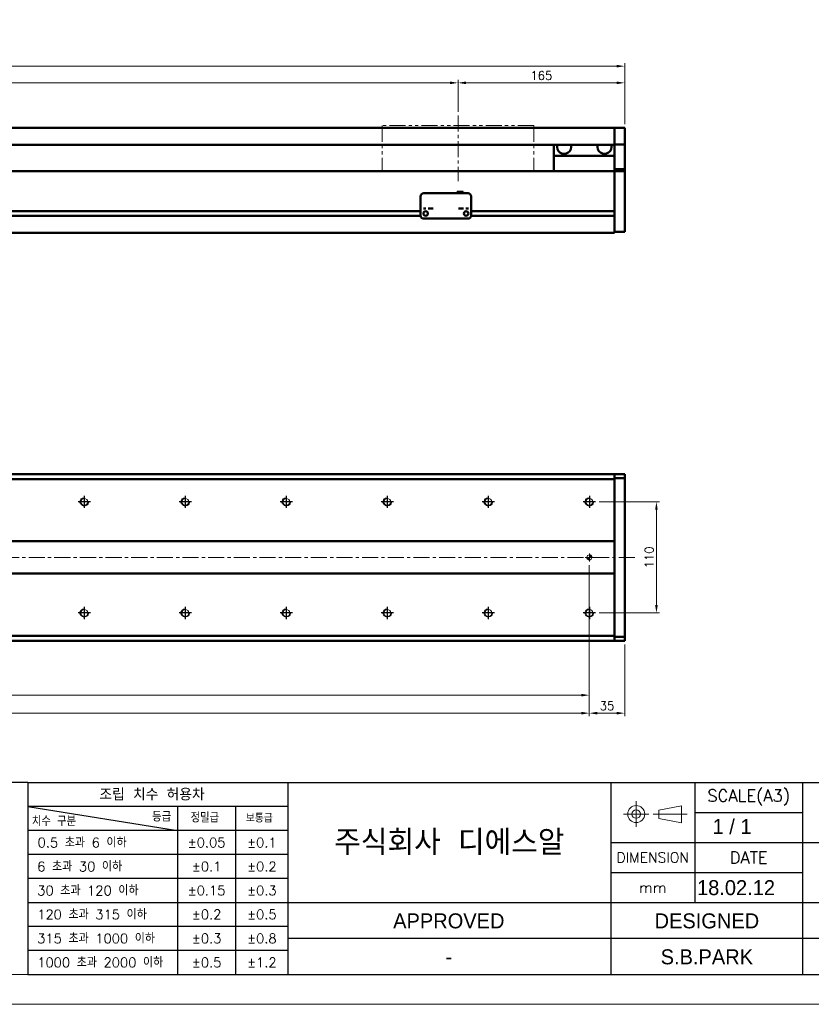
# Model space of a CAD drawing. Header units: millimetres. Extents: x 46891 to 51038, y 6223 to 10291.
# Tile 5 of 7: x 49800 to 50584, y 8529 to 9504. Entities that reach past the tile are written whole.
import ezdxf
from ezdxf.enums import TextEntityAlignment as Align

# ---------------------------------------------------------------- set-up
doc = ezdxf.new("R2010")
doc.units = ezdxf.units.MM
doc.header["$LTSCALE"] = 0.5
doc.linetypes.add('CENTER', pattern=[50.8, 31.75, -6.35, 6.35, -6.35])
doc.linetypes.add('PHANTOM', pattern=[63.5, 31.75, -6.35, 6.35, -6.35, 6.35, -6.35])
doc.layers.get('0').update_dxf_attribs({"lineweight": 20})
doc.layers.add('1', color=1, linetype='CENTER', lineweight=13)
doc.layers.add('외형선(ISO)', color=7, linetype='Continuous', lineweight=50)
for name, color, linetype in [('3', 3, 'Continuous'), ('C', 1, 'CENTER'), ('DIM', 4, 'Continuous')]:
    doc.layers.add(name, color=color, linetype=linetype)
doc.styles.add('ACISOGDT', font='amgdt.shx')
doc.styles.add('DSR TEXT', font='romans.shx', dxfattribs={"bigfont": 'whgtxt.shx'})
doc.styles.get("Standard").update_dxf_attribs({"font": 'romans.shx', "bigfont": 'whgtxt.shx'})
doc.dimstyles.new('DSR', dxfattribs={"dimscale": 2, "dimtxt": 3, "dimasz": 3, "dimexe": 0.5, "dimexo": 0.5, "dimgap": 0.5, "dimtad": 1, "dimdsep": 46, "dimtxsty": 'Standard', "dimcen": 2.5, "dimclrd": 4, "dimclre": 4, "dimclrt": 2, "dimadec": 0, "dimazin": 2, "dimtfac": 1, "dimtmove": 0, "dimatfit": 3, "dimfxl": 0, "dimlwd": -1, "dimlwe": -1, "dimarcsym": 0})

# ---------------------------------------------------------------- blocks, each defined once
blk = doc.blocks.new('A$C13F00394')
for p, q in [((109.11, 28.14), (105.34, 27.43)), ((109.11, 25.3), (109.11, 28.14)), ((105.34, 27.43), (105.34, 26.01)), ((105.34, 26.01), (109.11, 25.3))]:
    blk.add_line(p, q)
for radius in [1.42, 0.71]:
    blk.add_circle((101.56, 26.76), radius)
at = {"layer": '1'}
for p, q in [((101.56, 28.89), (101.56, 24.63)), ((103.69, 26.76), (99.44, 26.76)), ((104.41, 26.76), (110.04, 26.76))]:
    blk.add_line(p, q, dxfattribs=at)
at = {"layer": '3'}
for p, q in [((0, 32), (-207.68, 32)), ((0, 32), (202.32, 32)), ((0, 32), (0, 0)), ((43.43, 32), (43.43, 0)), ((97.32, 32), (97.32, 12)), ((111.32, 32), (111.32, 12)), ((129.32, 32), (129.32, 0)), ((0, 28), (25, 24)), ((43.43, 28), (0, 28)), ((25, 28), (25, 0)), ((34.7, 28), (34.7, 0)), ((111.32, 27), (129.32, 27)), ((43.43, 24), (0, 24)), ((97.32, 22), (202.32, 22)), ((43.43, 20), (0, 20)), ((97.32, 17), (129.32, 17)), ((43.43, 16), (0, 16)), ((0, 12), (129.32, 12)), ((97.32, 12), (97.32, 0)), ((129.32, 12), (202.32, 12)), ((43.43, 8), (0, 8)), ((97.32, 6), (43.43, 6)), ((129.32, 6), (97.32, 6)), ((202.32, 6), (129.32, 6)), ((43.43, 4), (0, 4)), ((0, 0), (202.32, 0))]:
    blk.add_line(p, q, dxfattribs=at)
at = {"color": 0, "style": 'DSR TEXT'}
for s, height, p in [('조립 치수 허용차', 2, (11.97, 29.02)), ('치수 구분', 1.5, (0.69, 24.78)), ('등급', 1.5, (20.77, 25.52)), ('정밀급', 1.5, (27.18, 25.37)), ('보통급', 1.3, (36.41, 25.38)), (' 0.5 초과 6 이하', 1.6, (0.56, 21.19)), (' 6 초과 30 이하', 1.6, (0.49, 17.19)), (' 30 초과 120 이하', 1.6, (0.49, 13.19)), (' 120 초과 315 이하', 1.6, (0.49, 9.19)), (' 315 초과 1000 이하', 1.6, (0.49, 5.19)), (' 1000 초과 2000 이하', 1.6, (0.49, 1.19))]:
    blk.add_text(s, height=height, dxfattribs=at).set_placement(p)
at = {"color": 7, "style": 'ACISOGDT'}
for s, p in [('APPROVED', (70.28, 8.93)), ('DESIGNED', (113.35, 8.93))]:
    blk.add_text(s, height=2.5, dxfattribs=at).set_placement(p, align=Align.MIDDLE_CENTER)
at = {"color": 7, "attachment_point": 5, "style": 'DSR TEXT'}
for s, insert, char_height in [('SCALE(A3)', (120.32, 29.5), 2), ('주식회사 디에스알', (70.37, 22), 4.2), ('DIMENSION', (104.32, 19.5), 1.7), ('DATE', (120.32, 19.5), 2), ('mm', (104.32, 14.5), 1.8)]:
    blk.add_mtext(s, dxfattribs=dict(at, insert=insert, char_height=char_height))
at = {"color": 0, "char_height": 1.6, "attachment_point": 5, "style": 'DSR TEXT'}
for s, insert in [('%%P0.05', (29.85, 22)), ('%%P0.1', (39.07, 22)), ('%%P0.1', (29.85, 18)), ('%%P0.2', (39.07, 18)), ('%%P0.15', (29.85, 14)), ('%%P0.3', (39.07, 14)), ('%%P0.2', (29.85, 10)), ('%%P0.5', (39.07, 10)), ('%%P0.3', (29.85, 6)), ('%%P0.8', (39.07, 6)), ('%%P0.5', (29.85, 2)), ('%%P1.2', (39.07, 2))]:
    blk.add_mtext(s, dxfattribs=dict(at, insert=insert))
blk = doc.blocks.new('A$C1C1952E1')
at = {"color": 1}
blk.add_lwpolyline([(0, 0), (420, 0), (420, 297), (0, 297)], close=True, dxfattribs=at)
at = {"color": 3}
blk.add_lwpolyline([(5, 5), (415, 5), (415, 292), (5, 292)], close=True, dxfattribs=at)
blk = doc.blocks.new('*D82')
at = {"color": 1, "linetype": 'ByBlock'}
for p, q in [((48834.29, 9412.59), (48834.29, 9444.4)), ((48842.09, 9441.4), (50226.49, 9441.4)), ((50234.29, 9412.59), (50234.29, 9444.4))]:
    blk.add_line(p, q, dxfattribs=at)
at = {"color": 1}
for points in [[(48842.09, 9442.7), (48842.09, 9440.1), (48834.29, 9441.4)], [(50226.49, 9442.7), (50226.49, 9440.1), (50234.29, 9441.4)]]:
    blk.add_solid(points, dxfattribs=at)
at = {"layer": 'Defpoints', "color": 0}
for p in [(50234.29, 9441.4), (48834.29, 9408.99), (50234.29, 9408.99)]:
    blk.add_point(p, dxfattribs=at)
at = {"color": 3, "insert": (49534.29, 9448.6), "char_height": 8.4, "attachment_point": 5, "style": 'DSR TEXT'}
blk.add_mtext('STROKE : 1400', dxfattribs=at)
blk = doc.blocks.new('*D83')
at = {"color": 1, "linetype": 'ByBlock'}
for p, q in [((50234.29, 9412.59), (50234.29, 9444.4)), ((50242.09, 9441.4), (50391.49, 9441.4)), ((50399.29, 9400.59), (50399.29, 9444.4))]:
    blk.add_line(p, q, dxfattribs=at)
at = {"color": 1}
for points in [[(50242.09, 9442.7), (50242.09, 9440.1), (50234.29, 9441.4)], [(50391.49, 9442.7), (50391.49, 9440.1), (50399.29, 9441.4)]]:
    blk.add_solid(points, dxfattribs=at)
at = {"layer": 'Defpoints', "color": 0}
for p in [(50399.29, 9441.4), (50234.29, 9408.99), (50399.29, 9396.99)]:
    blk.add_point(p, dxfattribs=at)
at = {"color": 3, "insert": (50316.79, 9448.6), "char_height": 8.4, "attachment_point": 5, "style": 'DSR TEXT'}
blk.add_mtext('165', dxfattribs=at)
blk = doc.blocks.new('*D84')
at = {"color": 1, "linetype": 'ByBlock'}
for p, q in [((48629.29, 9400.59), (48629.29, 9460.89)), ((50391.49, 9457.89), (48637.09, 9457.89)), ((50399.29, 9400.59), (50399.29, 9460.89))]:
    blk.add_line(p, q, dxfattribs=at)
at = {"color": 1}
for points in [[(48637.09, 9459.19), (48637.09, 9456.59), (48629.29, 9457.89)], [(50391.49, 9459.19), (50391.49, 9456.59), (50399.29, 9457.89)]]:
    blk.add_solid(points, dxfattribs=at)
at = {"layer": 'Defpoints', "color": 0}
for p in [(48629.29, 9457.89), (48629.29, 9396.99), (50399.29, 9396.99)]:
    blk.add_point(p, dxfattribs=at)
at = {"color": 3, "insert": (49514.29, 9465.09), "char_height": 8.4, "attachment_point": 5, "style": 'DSR TEXT'}
blk.add_mtext('1770', dxfattribs=at)
blk = doc.blocks.new('A$C33E56CC6')
h = blk.add_hatch()
h.set_pattern_fill('ANSI31', color=256, style=0)
h.set_pattern_definition([(45, (-7065.45672, -6508.5399), (-0.0883883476, 0.0883883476), [])])
h.paths.add_polyline_path([(4, 6.5, 0.414214), (1.5, 4), (4, 4)])
h.paths.add_polyline_path([(6.5, 4), (4, 4), (4, 1.5, 0.414214)])
blk.add_circle((4, 4), 2.5)
at = {"layer": '1'}
for p, q in [((0, 4), (8, 4)), ((4, 0), (4, 8))]:
    blk.add_line(p, q, dxfattribs=at)
blk = doc.blocks.new('tap8')
blk.add_circle((0, 0), 3.4)
at = {"layer": 'C', "color": 1, "linetype": 'CENTER'}
for p, q in [((-6.05, 0), (6.05, 0)), ((0, -6.05), (0, 6.05))]:
    blk.add_line(p, q, dxfattribs=at)
at = {"layer": 'DIM', "color": 3}
blk.add_arc((0, 0), 4, 263.84551, 189.43144, dxfattribs=at)
blk = doc.blocks.new('*D85')
at = {"color": 1, "linetype": 'ByBlock'}
for p, q in [((50373.94, 9026.5), (50433.73, 9026.5)), ((50430.73, 8924.3), (50430.73, 9018.7)), ((50373.94, 8916.5), (50433.73, 8916.5))]:
    blk.add_line(p, q, dxfattribs=at)
at = {"color": 1}
for points in [[(50429.43, 9018.7), (50432.03, 9018.7), (50430.73, 9026.5)], [(50429.43, 8924.3), (50432.03, 8924.3), (50430.73, 8916.5)]]:
    blk.add_solid(points, dxfattribs=at)
at = {"layer": 'Defpoints', "color": 0}
for p in [(50370.34, 9026.5), (50430.73, 9026.5), (50370.34, 8916.5)]:
    blk.add_point(p, dxfattribs=at)
at = {"color": 3, "insert": (50423.53, 8971.5), "char_height": 8.4, "attachment_point": 5, "rotation": 90, "style": 'DSR TEXT'}
blk.add_mtext('110', dxfattribs=at)
blk = doc.blocks.new('*D86')
at = {"color": 1, "linetype": 'ByBlock'}
for p, q in [((48764.29, 8963.9), (48764.29, 8832.08)), ((50364.29, 8963.9), (50364.29, 8832.08)), ((48772.09, 8835.08), (50356.49, 8835.08))]:
    blk.add_line(p, q, dxfattribs=at)
at = {"color": 1}
for points in [[(48772.09, 8836.38), (48772.09, 8833.78), (48764.29, 8835.08)], [(50356.49, 8836.38), (50356.49, 8833.78), (50364.29, 8835.08)]]:
    blk.add_solid(points, dxfattribs=at)
at = {"layer": 'Defpoints', "color": 0}
for p in [(48764.29, 8967.5), (50364.29, 8967.5), (50364.29, 8835.08)]:
    blk.add_point(p, dxfattribs=at)
at = {"color": 3, "insert": (49564.29, 8842.28), "char_height": 8.4, "attachment_point": 5, "style": 'DSR TEXT'}
blk.add_mtext('1600%%P0.02', dxfattribs=at)
blk = doc.blocks.new('*D87')
at = {"color": 1, "linetype": 'ByBlock'}
for p, q in [((50364.29, 8906.86), (50364.29, 8814.27)), ((50399.29, 8885.4), (50399.29, 8814.27)), ((50372.09, 8817.27), (50391.49, 8817.27))]:
    blk.add_line(p, q, dxfattribs=at)
at = {"color": 1}
for points in [[(50372.09, 8818.57), (50372.09, 8815.97), (50364.29, 8817.27)], [(50391.49, 8818.57), (50391.49, 8815.97), (50399.29, 8817.27)]]:
    blk.add_solid(points, dxfattribs=at)
at = {"layer": 'Defpoints', "color": 0}
for p in [(50364.29, 8910.46), (50399.29, 8889), (50399.29, 8817.27)]:
    blk.add_point(p, dxfattribs=at)
at = {"color": 3, "insert": (50381.79, 8824.47), "char_height": 8.4, "attachment_point": 5, "style": 'DSR TEXT'}
blk.add_mtext('35', dxfattribs=at)
blk = doc.blocks.new('*D88')
at = {"color": 1, "linetype": 'ByBlock'}
for p, q in [((48764.29, 8906.86), (48764.29, 8814.27)), ((50364.29, 8906.86), (50364.29, 8814.27)), ((50356.49, 8817.27), (48772.09, 8817.27))]:
    blk.add_line(p, q, dxfattribs=at)
at = {"color": 1}
for points in [[(48772.09, 8818.57), (48772.09, 8815.97), (48764.29, 8817.27)], [(50356.49, 8818.57), (50356.49, 8815.97), (50364.29, 8817.27)]]:
    blk.add_solid(points, dxfattribs=at)
at = {"layer": 'Defpoints', "color": 0}
for p in [(48764.29, 8910.46), (50364.29, 8910.46), (48764.29, 8817.27)]:
    blk.add_point(p, dxfattribs=at)
at = {"color": 3, "insert": (49564.29, 8824.47), "char_height": 8.4, "attachment_point": 5, "style": 'DSR TEXT'}
blk.add_mtext('16X100PITCH=1600', dxfattribs=at)

msp = doc.modelspace()

# ---------------------------------------------------------------- linework, layer by layer
at = {"color": 6, "linetype": 'PHANTOM'}
for p, q in [((50309.29456, 9398.99357), (50159.29456, 9398.99357)), ((50159.29456, 9398.99357), (50159.29456, 9353.99357)), ((50309.29456, 9398.99357), (50309.29456, 9353.99357))]:
    msp.add_line(p, q, dxfattribs=at)
at = {"layer": '1'}
for p, q in [((50234.29456, 9408.99357), (50234.29456, 9343.99357)), ((50409.29456, 8971.50286), (48619.29456, 8971.50286))]:
    msp.add_line(p, q, dxfattribs=at)
at = {"layer": '3'}
msp.add_line((49808.28287, 8558.65502), (51008.40982, 8558.65502), dxfattribs=at)
at = {"layer": '외형선(ISO)'}
for p, q in [((50389.29456, 9396.99357), (48909.29456, 9396.99357)), ((50389.29456, 9396.99357), (50389.29456, 9394.99357)), ((50389.29456, 9396.99357), (50399.29456, 9396.99357)), ((50389.29456, 9394.99357), (50389.29456, 9396.99357)), ((50389.29456, 9393.48085), (50389.29456, 9394.99357)), ((50389.29456, 9394.99357), (50389.29456, 9393.48085)), ((50389.29456, 9392.98187), (50389.29456, 9393.48085)), ((50389.29456, 9393.48085), (50389.29456, 9392.98187)), ((50389.29456, 9392.98187), (50389.29456, 9391.44129)), ((50389.29456, 9391.44129), (50389.29456, 9392.98187)), ((50389.29456, 9391.44129), (50389.29456, 9388.45669)), ((50389.29456, 9388.45669), (50389.29456, 9391.44129)), ((50399.29456, 9394.99357), (50399.29456, 9396.99357)), ((50399.29456, 9394.99357), (50399.29456, 9393.48085)), ((50399.29456, 9393.48085), (50399.29456, 9392.98187)), ((50399.29456, 9391.44129), (50399.29456, 9392.98187)), ((50399.29456, 9388.45669), (50399.29456, 9391.44129)), ((50389.29456, 9379.99357), (48909.29456, 9379.99357)), ((50329.29456, 9379.99357), (50329.29456, 9368.99357)), ((50389.29456, 9380.67925), (50389.29456, 9388.45669)), ((50389.29456, 9388.45669), (50389.29456, 9380.67925)), ((50389.29456, 9380.32027), (50389.29456, 9380.67925)), ((50389.29456, 9355.91663), (50389.29456, 9380.32027)), ((50389.29456, 9380.32027), (50399.29456, 9380.32027)), ((50399.29456, 9388.45669), (50399.29456, 9380.67925)), ((50399.29456, 9380.67925), (50399.29456, 9380.32027)), ((50399.29456, 9380.32027), (50399.29456, 9355.91663)), ((50329.29456, 9368.99357), (50389.29456, 9368.99357)), ((50329.29456, 9353.99357), (50329.29456, 9368.99357)), ((48839.29456, 9353.99357), (50389.29456, 9353.99357)), ((50389.29456, 9353.99357), (50389.29456, 9355.91663)), ((50389.29456, 9355.91663), (50399.29456, 9355.91663)), ((50389.29456, 9350.99357), (50389.29456, 9353.99357)), ((50389.29456, 9353.99357), (50389.29456, 9350.99357)), ((50389.29456, 9353.99357), (50399.29456, 9353.99357)), ((50389.29456, 9350.99357), (50389.29456, 9314.44357)), ((50389.29456, 9299.23621), (50389.29456, 9350.99357)), ((50399.29456, 9355.91663), (50399.29456, 9353.99357)), ((50399.29456, 9350.99357), (50399.29456, 9353.99357)), ((50399.29456, 9350.99357), (50399.29456, 9299.23621)), ((50200.29456, 9331.99377), (50244.29456, 9331.99377)), ((50233.29456, 9333.49376), (50233.29456, 9331.99377)), ((50233.29456, 9333.49376), (50239.29456, 9333.49376)), ((50239.29456, 9333.49376), (50239.29456, 9331.99377)), ((50197.29456, 9318.99377), (50197.29456, 9328.99377)), ((50247.29456, 9328.99377), (50247.29456, 9318.99377)), ((48893.29456, 9314.24357), (50197.29456, 9314.24357)), ((50197.29456, 9318.99377), (50197.29456, 9316.99376)), ((50197.29456, 9316.99373), (50197.29456, 9316.99376)), ((50197.29456, 9316.49373), (50197.29456, 9316.99373)), ((50197.29456, 9309.99373), (50197.29456, 9316.49373)), ((50202.26774, 9314.24357), (50202.32137, 9314.24357)), ((50242.26774, 9314.24357), (50242.32137, 9314.24357)), ((50247.29456, 9316.99376), (50247.29456, 9318.99377)), ((50247.29456, 9316.99376), (50247.29456, 9316.99373)), ((50247.29456, 9316.99373), (50247.29456, 9316.49373)), ((50247.29456, 9316.49373), (50247.29456, 9309.99373)), ((50247.29456, 9314.24357), (50389.29456, 9314.24357)), ((48893.28411, 9309.74357), (50197.305, 9309.74357)), ((50200.29456, 9306.99373), (50244.29456, 9306.99373)), ((50247.28411, 9309.74357), (50389.29456, 9309.74357)), ((50389.29456, 9309.54357), (50389.29456, 9299.23621)), ((48639.29456, 9292.99357), (50389.29456, 9292.99357)), ((50389.29456, 9297.11489), (50389.29456, 9299.23621)), ((50389.29456, 9299.23621), (50389.29456, 9297.11489)), ((50389.29456, 9297.11489), (50389.29456, 9292.99357)), ((50389.29456, 9293.99357), (50389.29456, 9297.11489)), ((50389.29456, 9293.99357), (50399.29456, 9293.99357)), ((50399.29456, 9297.11489), (50399.29456, 9299.23621)), ((50399.29456, 9297.11489), (50399.29456, 9293.99357)), ((48734.29456, 9054.00286), (50389.29456, 9054.00286)), ((50389.29456, 9049.00286), (48734.29456, 9049.00286)), ((50389.29456, 9054.00286), (50389.29456, 9053.12418)), ((50389.29456, 9054.00286), (50399.29456, 9054.00286)), ((50389.29456, 9053.12418), (50389.29456, 9054.00286)), ((50389.29456, 9049.00286), (50389.29456, 9053.12418)), ((50389.29456, 9053.12418), (50389.29456, 9050.00286)), ((50399.29456, 9050.00286), (50389.29456, 9050.00286)), ((50389.29456, 8987.50286), (50389.29456, 9049.00286)), ((50399.29456, 9054.00286), (50399.29456, 9053.12418)), ((50399.29456, 9050.00286), (50399.29456, 9053.12418)), ((50399.29456, 8893.00286), (50399.29456, 9050.00286)), ((48734.29456, 8987.50286), (50389.29456, 8987.50286)), ((50389.29456, 8986.64931), (50389.29456, 8987.50286)), ((50389.29456, 8986.29575), (50389.29456, 8986.64931)), ((50389.29456, 8956.70997), (50389.29456, 8986.29575)), ((50389.29456, 8986.29575), (50389.29456, 8956.70997)), ((50389.29456, 8955.50286), (48729.29456, 8955.50286)), ((50389.29456, 8956.35641), (50389.29456, 8956.70997)), ((50389.29456, 8955.50286), (50389.29456, 8956.35641)), ((50389.29456, 8894.00286), (50389.29456, 8955.50286)), ((48729.29456, 8894.00286), (50389.29456, 8894.00286)), ((50389.29456, 8889.88154), (50389.29456, 8894.00286)), ((50389.29456, 8893.00286), (50399.29456, 8893.00286)), ((50389.29456, 8893.00286), (50389.29456, 8889.88154)), ((50399.29456, 8889.88154), (50399.29456, 8893.00286)), ((48729.29456, 8889.00286), (50389.29456, 8889.00286)), ((50389.29456, 8889.88154), (50389.29456, 8889.00286)), ((50389.29456, 8889.00286), (50389.29456, 8889.88154)), ((50389.29456, 8889.00286), (50399.29456, 8889.00286)), ((50399.29456, 8889.88154), (50399.29456, 8889.00286))]:
    msp.add_line(p, q, dxfattribs=at)
for centre in [(50202.29456, 9311.99373), (50242.29456, 9311.99373)]:
    msp.add_circle(centre, 2.25, dxfattribs=at)
for centre, radius, start, end in [((50339.29456, 9377.99357), 7, 163.3984504, 16.6015496), ((50379.29456, 9377.99357), 7, 163.3984504, 16.6015496), ((50200.29456, 9328.99377), 3, 90, 180), ((50244.29456, 9328.99377), 3, 0, 90), ((50200.29456, 9309.99373), 3, 180, 270), ((50244.29456, 9309.99373), 3, 270, 0)]:
    msp.add_arc(centre, radius, start, end, dxfattribs=at)
for centre, major_axis, start_param, end_param in [((50201.29456, 9316.99375), (-1.2295, 0), 3.138644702, 6.280237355), ((50207.29456, 9316.99375), (-2.5, 0), 3.141534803, 6.283127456), ((50237.29456, 9316.99375), (-2.5, 0), 3.143429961, 6.285022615), ((50243.29456, 9316.99375), (-1.2295, 0), 3.144424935, 6.286017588)]:
    msp.add_ellipse(centre, major_axis=major_axis, ratio=0.00001, start_param=start_param, end_param=end_param, dxfattribs=at)

# ---------------------------------------------------------------- block references
at = {"xscale": 5.931900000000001, "yscale": 5.931900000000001, "zscale": 5.931900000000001}
for name, p in [('A$C1C1952E1', (48546.67132, 8528.99552)), ('A$C13F00394', (49808.28288, 8558.65502))]:
    msp.add_blockref(name, p, dxfattribs=at)
at = {"xscale": -1}
for name, p, rotation in [('tap8', (49864.29456, 9026.50286), 90), ('tap8', (49964.29456, 9026.50286), 90), ('tap8', (50064.29456, 9026.50286), 90), ('tap8', (50164.29456, 9026.50286), 90), ('tap8', (50264.29456, 9026.50286), 90), ('tap8', (50364.29456, 9026.50286), 90), ('A$C33E56CC6', (50360.29455, 8975.50286), 180), ('tap8', (49864.29456, 8916.50286), 90), ('tap8', (49964.29456, 8916.50286), 90), ('tap8', (50064.29456, 8916.50286), 90), ('tap8', (50164.29456, 8916.50286), 90), ('tap8', (50264.29456, 8916.50286), 90), ('tap8', (50364.29456, 8916.50286), 90)]:
    msp.add_blockref(name, p, dxfattribs=dict(at, rotation=rotation))

# ---------------------------------------------------------------- texts
at = {"color": 2, "style": 'ACISOGDT'}
for s, p in [('1 / 1', (50486.332, 8697.63096)), ('18.02.12', (50470.92073, 8637.10161))]:
    msp.add_text(s, height=14.82975, dxfattribs=at).set_placement(p)
for s, p in [('S.B.PARK', (50480.64156, 8576.00699)), ('-', (50225.19427, 8576.00699))]:
    msp.add_text(s, height=14.82975, dxfattribs=at).set_placement(p, align=Align.MIDDLE_CENTER)

# ---------------------------------------------------------------- dimensions: what is measured, and where the dimension line sits
for base, p1, p2, picture, middle in [((48629.29456, 9457.8928), (50399.29456, 9396.99357), (48629.29456, 9396.99357), '*D84', (49514.29456, 9465.0928)), ((50399.29456, 9441.39998), (50234.29456, 9408.99357), (50399.29456, 9396.99357), '*D83', (50316.79456, 9448.59998)), ((50399.29456, 8817.26654), (50364.29456, 8910.45589), (50399.29456, 8889.00286), '*D87', (50381.79456, 8824.46654))]:
    dim = msp.add_linear_dim(base=base, p1=p1, p2=p2, dimstyle='DSR', override={"dimscale": 3, "dimtxt": 2.8, "dimasz": 2.600136, "dimexe": 1, "dimexo": 1.2, "dimgap": 1, "dimdec": 4, "dimtxsty": 'DSR TEXT', "dimclrd": 1, "dimclre": 1, "dimclrt": 3, "dimtdec": 4, "dimtix": 1})
    dim.commit()
    dim.dimension.update_dxf_attribs({"geometry": picture, "text_midpoint": middle})
for base, p1, p2, text, picture, middle in [((50234.29456, 9441.39998), (48834.29456, 9408.99357), (50234.29456, 9408.99357), 'STROKE : <>', '*D82', (49534.29456, 9448.59998)), ((50364.29456, 8835.08227), (48764.29456, 8967.50286), (50364.29456, 8967.50286), '<>%%P0.02', '*D86', (49564.29456, 8842.28227)), ((48764.29456, 8817.26654), (50364.29456, 8910.45589), (48764.29456, 8910.45589), '16X100PITCH=<>', '*D88', (49564.29456, 8824.46654))]:
    dim = msp.add_linear_dim(base=base, p1=p1, p2=p2, text=text, dimstyle='DSR', override={"dimscale": 3, "dimtxt": 2.8, "dimasz": 2.600136, "dimexe": 1, "dimexo": 1.2, "dimgap": 1, "dimdec": 4, "dimtxsty": 'DSR TEXT', "dimclrd": 1, "dimclre": 1, "dimclrt": 3, "dimtdec": 4, "dimtix": 1})
    dim.commit()
    dim.dimension.update_dxf_attribs({"geometry": picture, "text_midpoint": middle})
dim = msp.add_linear_dim(base=(50430.73352, 9026.50286), p1=(50370.34153, 8916.50286), p2=(50370.34153, 9026.50286), angle=270, dimstyle='DSR', override={"dimscale": 3, "dimtxt": 2.8, "dimasz": 2.600136, "dimexe": 1, "dimexo": 1.2, "dimgap": 1, "dimdec": 4, "dimtxsty": 'DSR TEXT', "dimclrd": 1, "dimclre": 1, "dimclrt": 3, "dimtdec": 4, "dimtix": 1})
dim.commit()
dim.dimension.update_dxf_attribs({"geometry": '*D85', "text_midpoint": (50423.53352, 8971.50286)})

doc.saveas('drawing.dxf')
